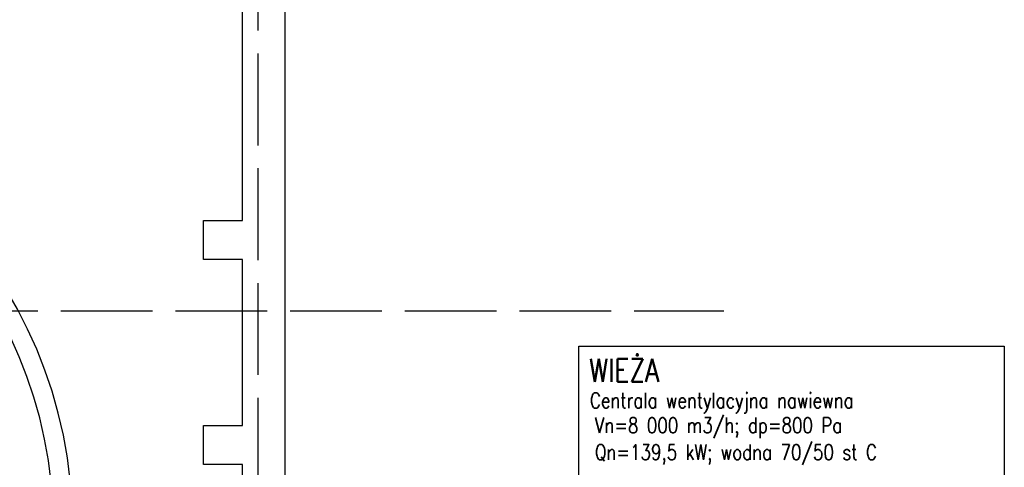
# Model space of a CAD drawing. Header units: millimetres. Extents: x -53858 to 733, y -20463 to 1307.
# Tile 15 of 256: x -50134 to -48846, y -18148 to -17563. Entities that reach past the tile are written whole.
import ezdxf

# ---------------------------------------------------------------- set-up
doc = ezdxf.new("R2010")
doc.units = ezdxf.units.MM
doc.linetypes.add('XREF_2024_11_27_RZUT_BASEN_CAD$0$ACAD_ISO02W100', pattern=[15, 12, -3])
for name, color, linetype in [('_HVAC_opis', 2, 'Continuous'), ('IS_PODKLAD', 252, 'Continuous'), ('XREF_2024_11_27_RZUT_BASEN_CAD$0$_ściany', 8, 'Continuous')]:
    doc.layers.add(name, color=color, linetype=linetype)
doc.styles.add('DACH_SZACHTY_20_05_2011_JM_xref_CAD$0$OPIS1', font='ROMANS.SHX', dxfattribs={"width": 0.9})

# ---------------------------------------------------------------- blocks, each defined once
blk = doc.blocks.new('XREF_2024_11_27_RZUT_BASEN_CAD')
at = {"layer": 'XREF_2024_11_27_RZUT_BASEN_CAD$0$_ściany', "linetype": 'XREF_2024_11_27_RZUT_BASEN_CAD$0$ACAD_ISO02W100', "ltscale": 10}
for p, q in [((-49822.4, -15657.6), (-49822.4, -20463)), ((-53680.1, -17943.9), (-49212.8, -17943.9))]:
    blk.add_line(p, q, dxfattribs=at)
at = {"layer": 'XREF_2024_11_27_RZUT_BASEN_CAD$0$_ściany'}
for p, q in [((-49786.4, -18351.9), (-49786.4, -16107.9)), ((-49842.4, -17825.9), (-49842.4, -17358.9))]:
    blk.add_line(p, q, dxfattribs=at)
blk.add_lwpolyline([(-49842.4, -18393.9), (-49893.4, -18393.9), (-49893.4, -18342.9), (-49842.4, -18342.9), (-49842.4, -18144.9), (-49893.4, -18144.9), (-49893.4, -18093.9), (-49842.4, -18093.9), (-49842.4, -17876.9), (-49893.4, -17876.9), (-49893.4, -17825.9), (-49842.4, -17825.9)], dxfattribs=at)
for radius in [598, 573]:
    blk.add_arc((-50662.4, -18226.9), radius, 0, 90, dxfattribs=at)

msp = doc.modelspace()

# ---------------------------------------------------------------- linework, layer by layer
at = {"layer": '_HVAC_opis', "color": 250}
msp.add_lwpolyline([(-49402.3, -17990.1), (-48845.8, -17990.1), (-48845.8, -18329.6), (-49402.3, -18329.6)], close=True, dxfattribs=at)

# ---------------------------------------------------------------- block references
at = {"layer": 'IS_PODKLAD'}
msp.add_blockref('XREF_2024_11_27_RZUT_BASEN_CAD', (0, 0), dxfattribs=at)

# ---------------------------------------------------------------- texts
at = {"layer": '_HVAC_opis', "color": 250, "style": 'DACH_SZACHTY_20_05_2011_JM_xref_CAD$0$OPIS1', "width": 0.8}
for s, height, p in [('WIEŻA', 30, (-49388.6, -18036.6)), ('Centrala wentylacyjna nawiewna', 20, (-49387.8, -18071)), ('Vn=8 000 m3/h; dp=800 Pa', 20, (-49381.3, -18103.5)), ('Qn=139,5 kW; wodna 70/50 st C', 20, (-49381.3, -18138.6))]:
    msp.add_text(s, height=height, rotation=0.0002, dxfattribs=at).set_placement(p)

doc.saveas('drawing.dxf')
